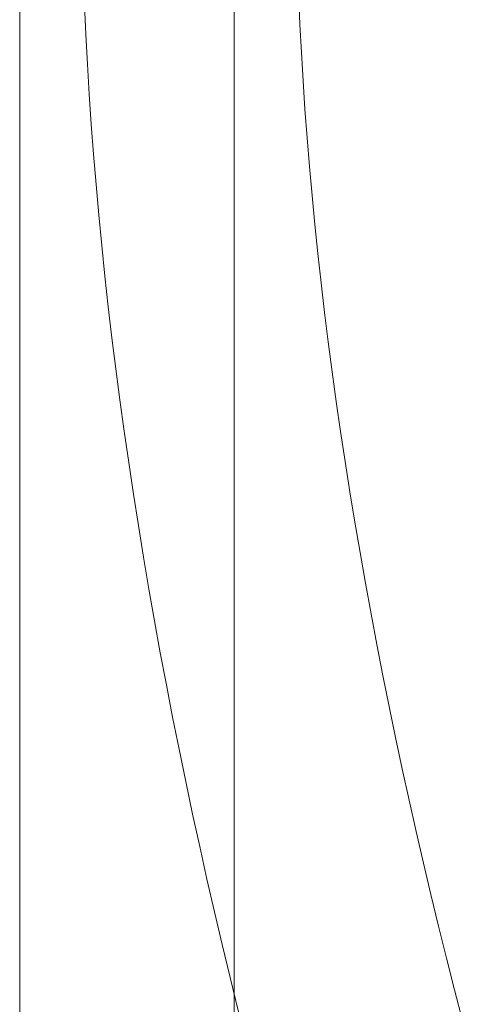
# Model space of a CAD drawing. Header units: inches. Extents: x 1352 to 2050, y -1711 to -1289.
# Tile 220 of 256: x 1795.815 to 1796.223, y -1510.522 to -1509.651. Entities that reach past the tile are written whole.
import ezdxf

# ---------------------------------------------------------------- set-up
doc = ezdxf.new("R2010")
doc.units = ezdxf.units.IN
doc.header["$MEASUREMENT"] = 0
doc.layers.add('图层 1', color=7, linetype='Continuous')

# ---------------------------------------------------------------- blocks, each defined once
blk = doc.blocks.new('block 16')
at = {"layer": '图层 1', "lineweight": 0}
for points, knots in [([(1796.00407, -1503.39075), (1796.00407, -1503.39075), (1796.00407, -1515.70972), (1796.00407, -1515.70972), (1796.00407, -1515.76209), (1795.96135, -1515.80481), (1795.90933, -1515.80481), (1795.85662, -1515.80481), (1795.81459, -1515.76209), (1795.81459, -1515.70972), (1795.81459, -1515.70972), (1795.81459, -1503.39075), (1795.81459, -1503.39075), (1795.81459, -1503.33838), (1795.85662, -1503.29635), (1795.90933, -1503.29635), (1795.96135, -1503.29635), (1796.00407, -1503.33838), (1796.00407, -1503.39075)], [0, 0, 0, 0, 1, 1, 1, 2, 2, 2, 3, 3, 3, 4, 4, 4, 5, 5, 5, 6, 6, 6, 6]), ([(1796.06711, -1509.30357), (1796.06195, -1509.37006), (1796.05885, -1509.43861), (1796.05885, -1509.50924), (1796.05712, -1510.53105), (1796.61867, -1511.95974), (1797.46134, -1513.11763), (1798.30333, -1514.28001), (1799.4247, -1515.16505), (1800.50405, -1515.16126), (1800.78965, -1515.16057), (1801.07456, -1515.10063), (1801.35568, -1514.96834), (1801.40288, -1514.94526), (1801.45972, -1514.96558), (1801.48143, -1515.01243), (1801.50451, -1515.06032), (1801.48384, -1515.11648), (1801.43664, -1515.13956), (1801.13037, -1515.28425), (1800.81687, -1515.35074), (1800.50405, -1515.35074), (1799.31859, -1515.3473), (1798.17034, -1514.41299), (1797.30804, -1513.2296), (1796.44711, -1512.04207), (1795.87109, -1510.59686), (1795.86902, -1509.50924), (1795.86902, -1509.43379), (1795.87178, -1509.36041), (1795.87798, -1509.28841), (1795.88177, -1509.23639), (1795.92759, -1509.19746), (1795.97995, -1509.20159), (1796.03232, -1509.20607), (1796.0709, -1509.25155), (1796.06711, -1509.30357)], [0, 0, 0, 0, 1, 1, 1, 2, 2, 2, 3, 3, 3, 4, 4, 4, 5, 5, 5, 6, 6, 6, 7, 7, 7, 8, 8, 8, 9, 9, 9, 10, 10, 10, 11, 11, 11, 12, 12, 12, 12])]:
    blk.add_open_spline(points, degree=3, knots=knots, dxfattribs=at)
blk = doc.blocks.new('block 9')
at = {"layer": '图层 1'}
blk.add_blockref('block 16', (0, 0), dxfattribs=at)
blk = doc.blocks.new('block 2')
at = {"layer": '图层 1'}
blk.add_blockref('block 9', (0, 0), dxfattribs=at)

msp = doc.modelspace()

# ---------------------------------------------------------------- block references
at = {"layer": '图层 1'}
msp.add_blockref('block 2', (0, 0), dxfattribs=at)

doc.saveas('drawing.dxf')
